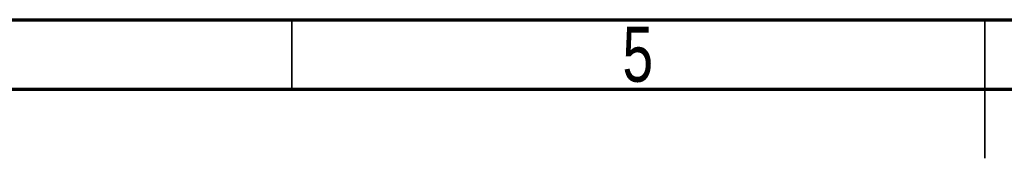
# Model space of a CAD drawing. Header units: inches. Extents: x 0.6 to 16.3, y 0.2 to 11.5.
# Tile 10 of 18: x 5.7 to 8.5, y 11.1 to 11.5. Entities that reach past the tile are written whole.
import ezdxf

# ---------------------------------------------------------------- set-up
doc = ezdxf.new("R2010")
doc.units = ezdxf.units.IN
doc.header["$MEASUREMENT"] = 0
doc.styles.add('SLDTEXTSTYLE0', font='TXT', dxfattribs={"width": 0.75})

msp = doc.modelspace()

# ---------------------------------------------------------------- linework, layer by layer
at = {"color": 7, "linetype": 'Continuous', "lineweight": 70}
for p, q in [((0.5906, 11.4961), (16.3386, 11.4961)), ((0.7874, 11.2992), (16.1417, 11.2992))]:
    msp.add_line(p, q, dxfattribs=at)
at = {"color": 7, "linetype": 'Continuous', "lineweight": 35}
for p, q in [((6.4961, 11.2992), (6.4961, 11.4961)), ((8.4646, 11.4961), (8.4646, 11.1024)), ((8.4646, 11.2992), (8.4646, 11.4961))]:
    msp.add_line(p, q, dxfattribs=at)

# ---------------------------------------------------------------- texts
at = {"color": 7, "linetype": 'Continuous', "lineweight": 0, "insert": (7.4787, 11.476), "char_height": 0.1562, "attachment_point": 2, "style": 'SLDTEXTSTYLE0'}
msp.add_mtext('5', dxfattribs=at)

doc.saveas('drawing.dxf')
